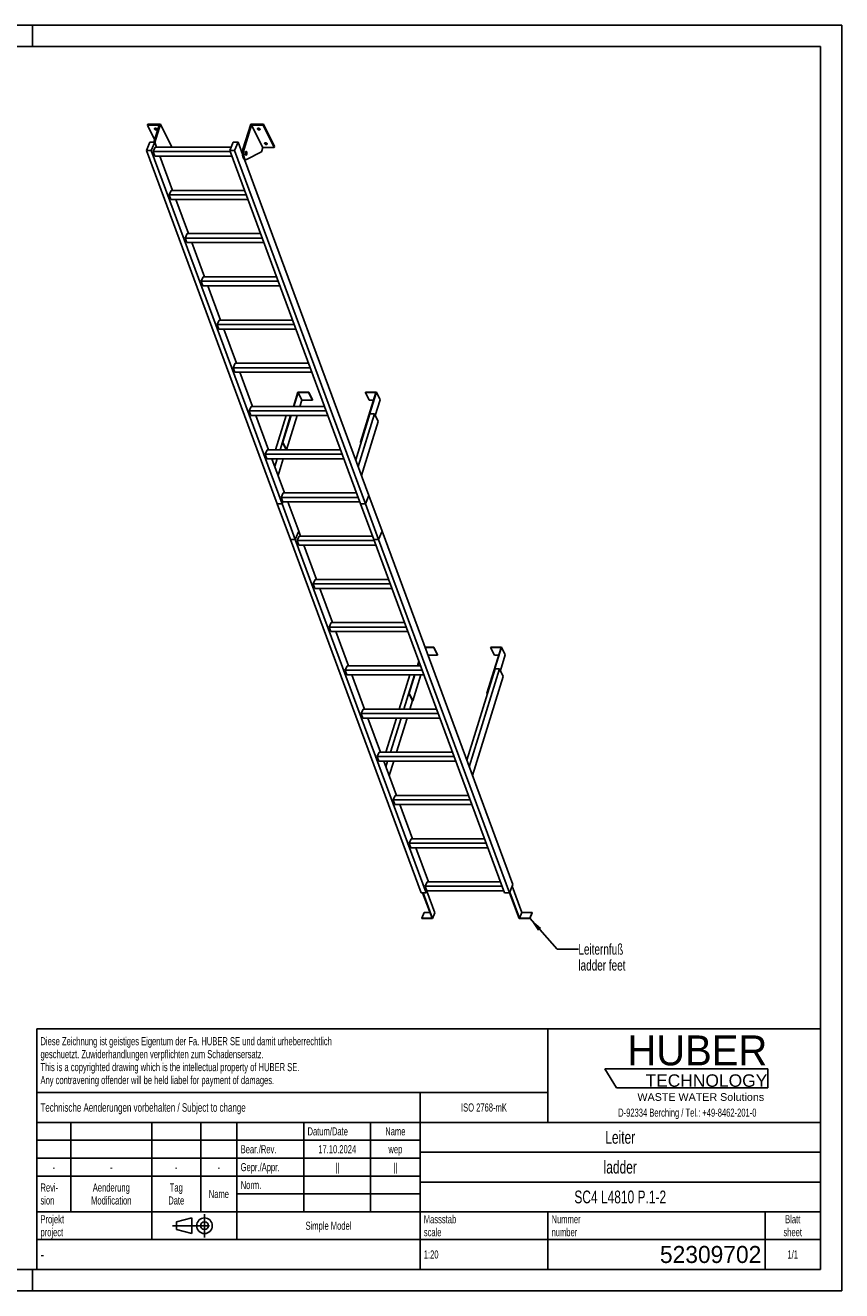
# Model space of a CAD drawing. Header units: millimetres. Extents: x 0 to 8400, y 0 to 5940.
# Tile 2 of 2: x 4566 to 8400, y 0 to 5940. Entities that reach past the tile are written whole.
import ezdxf

# ---------------------------------------------------------------- set-up
doc = ezdxf.new("R2010")
doc.units = ezdxf.units.MM
doc.header["$LTSCALE"] = 462
doc.linetypes.add('CENTER', pattern=[0.6, 0.375, -0.075, 0.075, -0.075])
doc.layers.get('0').update_dxf_attribs({"linetype": 'CONTINUOUS'})
for name, color, linetype in [('005_AXIS', 7, 'CONTINUOUS'), ('053_NOTES', 7, 'CONTINUOUS'), ('HUBER_Logo_BL1', 7, 'CONTINUOUS')]:
    doc.layers.add(name, color=color, linetype=linetype)
doc.styles.get("Standard").update_dxf_attribs({"font": 'txt', "width": 0.7})
doc.styles.add('TEXTSTYLE_2', font='txt')
doc.styles.add('TEXTSTYLE_3', font='arial.ttf')
doc.styles.add('TEXTSTYLE_5', font='txt', dxfattribs={"width": 0.8})
doc.styles.add('TEXTSTYLE_6', font='txt')
doc.dimstyles.get("Standard").update_dxf_attribs({"dimtxt": 50, "dimasz": 70, "dimexe": 2, "dimexo": 1, "dimtad": 1, "dimtxsty": 'Standard', "dimblk": '_FILLED', "dimblk1": '_FILLED', "dimblk2": '_FILLED', "dimcen": 0.09, "dimazin": 2, "dimtol": 1, "dimtp": 0.01, "dimtm": 0.01, "dimtfac": 1, "dimtofl": 0, "dimtmove": 0, "dimatfit": 3, "dimldrblk": '_FILLED', "dimfxl": 1, "dimtolj": 1, "dimarcsym": 0})

# ---------------------------------------------------------------- blocks, each defined once
blk = doc.blocks.new('HUBER_LOGO_BL1', base_point=(7675, 1007.5))
at = {"layer": 'HUBER_Logo_BL1', "color": 5, "linetype": 'Continuous'}
for p, q in [((8052.9, 1042), (7287.9, 1042)), ((7287.9, 1042), (7341.9, 952)), ((8052.9, 1042), (8052.9, 952)), ((7341.9, 952), (8052.9, 952))]:
    blk.add_line(p, q, dxfattribs=at)
at = {"layer": 'HUBER_Logo_BL1', "color": 2, "linetype": 'Continuous', "attachment_point": 3, "line_spacing_factor": 0.78}
for s, insert, char_height, width, style in [('HUBER\\P\\fArial;\\H58.5;TECHNOLOGY ', (8050.7, 1198.2), 140.4, 775.343, 'TEXTSTYLE_2'), ('WASTE WATER Solutions', (8036, 927.2), 36, 594.067, 'TEXTSTYLE_3')]:
    blk.add_mtext(s, dxfattribs=dict(at, insert=insert, char_height=char_height, width=width, style=style))
at = {"layer": 'HUBER_Logo_BL1', "color": 2, "linetype": 'Continuous', "insert": (7675, 854.8), "char_height": 38, "width": 1621.786, "attachment_point": 2, "line_spacing_factor": 0.96}
blk.add_mtext('D-92334 Berching / Tel.: +49-8462-201-0', dxfattribs=at)
blk = doc.blocks.new('PROJEKTIONSMETHODE_1_BL2', base_point=(5360, 305))
at = {"color": 2, "linetype": 'CENTER'}
for p, q in [((5407.7, 360), (5407.7, 250)), ((5257.3, 305), (5462.7, 305))]:
    blk.add_line(p, q, dxfattribs=at)
at = {"color": 2, "linetype": 'Continuous'}
for p, q in [((5275.7, 323.3), (5349, 341.7)), ((5275.7, 286.7), (5275.7, 323.3)), ((5349, 268.3), (5349, 341.7)), ((5275.7, 286.7), (5349, 268.3))]:
    blk.add_line(p, q, dxfattribs=at)
for radius in [36.7, 18.3]:
    blk.add_circle((5407.7, 305), radius, dxfattribs=at)
blk = doc.blocks.new('*T15')
at = {"color": 3, "linetype": 'Continuous'}
for p, q in [((0, 0), (3680, 0)), ((0, 0), (0, -1130)), ((2400, 0), (2400, -440)), ((3680, 0), (3680, -1130)), ((0, -300), (2400, -300)), ((1800, -300), (1800, -1130)), ((0, -440), (3680, -440)), ((160, -440), (160, -860)), ((540, -440), (540, -990)), ((770, -440), (770, -860)), ((940, -440), (940, -990)), ((1254, -440), (1254, -860)), ((1568, -440), (1568, -860)), ((0, -524), (1800, -524)), ((1800, -580), (3680, -580)), ((0, -608), (1800, -608)), ((0, -692), (1800, -692)), ((1800, -720), (3680, -720)), ((940, -776), (1800, -776)), ((0, -860), (3680, -860)), ((2400, -860), (2400, -1130)), ((3420, -860), (3420, -1130)), ((0, -990), (3680, -990)), ((0, -1130), (3680, -1130))]:
    blk.add_line(p, q, dxfattribs=at)
at = {"color": 2, "linetype": 'Continuous', "line_spacing_factor": 0.96}
for s, insert, char_height, width, attachment_point in [('Diese Zeichnung ist geistiges Eigentum der Fa. HUBER SE und damit urheberrechtlich \\Pgeschuetzt. Zuwiderhandlungen verpflichten zum Schadensersatz.\\PThis is a copyrighted drawing which is the intellectual property of HUBER SE.\\PAny contravening offender will be held liabel for payment of damages.', (17.5, -39.8), 38, 4429.714, 1), ('Technische Aenderungen vorbehalten / Subject to change', (17.5, -350), 40, 3049.524, 1), ('ISO 2768-mK', (2100, -351), 38, 665.905, 2), ('Datum/Date', (1271.5, -463), 38, 584.476, 1), ('Name', (1684, -463), 38, 253.333, 2), ('Leiter', (2740, -480), 60, 480, 2), ('Bear./Rev.', (957.5, -547), 38, 544.667, 1), ('17.10.2024', (1411, -547), 38, 546.476, 2), ('wep', (1684, -547), 38, 199.048, 2), ('-', (80, -631), 38, 68.762, 2), ('-', (350, -631), 38, 68.762, 2), ('-', (655, -631), 38, 68.762, 2), ('-', (855, -631), 38, 68.762, 2), ('Gepr./Appr.', (957.5, -631), 38, 598.952, 1), ('||', (1411, -631), 38, 101.333, 2), ('||', (1684, -631), 38, 101.333, 2), ('ladder', (2740, -620), 60, 502.857, 2), ('Revi-\\Psion', (17.5, -726.6), 38, 276.857, 1), ('Aenderung\\PModification', (350, -726.6), 38, 606.19, 2), ('Tag\\PDate', (655, -726.6), 38, 235.238, 2), ('Name', (855, -757), 38, 253.333, 2), ('Norm. ', (957.5, -715), 38, 351.048, 1), ('SC4 L4810 P.1-2', (2740, -760), 60, 1340, 2), ('Projekt\\Pproject', (17.5, -875.6), 38, 367.333, 1), ('Massstab\\Pscale', (1817.5, -875.6), 38, 448.762, 1), ('Nummer\\Pnumber', (2417.5, -875.6), 38, 372.762, 1), ('Blatt\\Psheet', (3550, -875.6), 38, 275.048, 2), ('Simple Model', (1370, -906), 38, 656.857, 2), ('1:20', (1817.5, -1041), 38, 204.476, 1), ('1/1', (3550, -1041), 38, 159.238, 2)]:
    blk.add_mtext(s, dxfattribs=dict(at, insert=insert, char_height=char_height, width=width, attachment_point=attachment_point))
for s, insert, char_height, width, attachment_point, style in [('-', (17.5, -1035), 50, 36.667, 1, 'TEXTSTYLE_5'), ('52309702', (3402.5, -1020), 80, 1173.333, 3, 'TEXTSTYLE_6')]:
    blk.add_mtext(s, dxfattribs=dict(at, insert=insert, char_height=char_height, width=width, attachment_point=attachment_point, style=style))
blk = doc.blocks.new('_FILLED')
at = {"color": 0, "linetype": 'ByBlock'}
blk.add_solid([(0, 0), (-1, 0.143), (-1, -0.143)], dxfattribs=at)

msp = doc.modelspace()

# ---------------------------------------------------------------- linework, layer by layer
at = {"color": 7, "linetype": 'Continuous'}
for p, q in [((0, 5940), (8400, 5940)), ((8400, 0), (8400, 5940)), ((5194.383, 5471.569), (5140.041, 5471.569)), ((5194.383, 5471.569), (5169.7, 5391.694)), ((5174.61, 5389.698), (5201.362, 5476.269)), ((5588.498, 5357.986), (5625.05, 5476.269)), ((5629.124, 5471.569), (5594.025, 5357.986)), ((5680.981, 5365.895), (5629.124, 5471.569)), ((5683.467, 5471.569), (5629.124, 5471.569)), ((5134.76, 5352.41), (5150.844, 5391.694)), ((5749.36, 3693.125), (5134.76, 5352.41)), ((5157.787, 5352.41), (5134.76, 5352.41)), ((5150.844, 5391.694), (5173.87, 5391.694)), ((5173.87, 5391.694), (5157.787, 5352.41)), ((5772.386, 3693.125), (5157.787, 5352.41)), ((5166.964, 5347.222), (5175.429, 5367.898)), ((5175.015, 5325.485), (5166.964, 5347.222)), ((5528.133, 5347.222), (5166.964, 5347.222)), ((5182.684, 5367.898), (5173.87, 5391.694)), ((5532.552, 5367.898), (5175.429, 5367.898)), ((5253.219, 5370.595), (5252.386, 5367.898)), ((5526.211, 5352.41), (5542.295, 5391.694)), ((6140.811, 3693.125), (5526.211, 5352.41)), ((5549.238, 5352.41), (5526.211, 5352.41)), ((5542.295, 5391.694), (5565.321, 5391.694)), ((5565.321, 5391.694), (5549.238, 5352.41)), ((6163.837, 3693.125), (5549.238, 5352.41)), ((5586.058, 5335.709), (5565.321, 5391.694)), ((5680.981, 5365.895), (5674.78, 5345.829)), ((5680.981, 5365.895), (5735.324, 5365.895)), ((5175.015, 5325.485), (5536.184, 5325.485)), ((5257.832, 5165.016), (5198.394, 5325.485)), ((5206.297, 5325.485), (5199.666, 5322.05)), ((6179.921, 3732.409), (5595.662, 5309.78)), ((5597.649, 5309.338), (5603.176, 5309.338)), ((5674.78, 5345.829), (5605.486, 5309.93)), ((5242.111, 5144.34), (5250.576, 5165.016)), ((5250.163, 5122.603), (5242.111, 5144.34)), ((5603.28, 5144.34), (5242.111, 5144.34)), ((5250.163, 5122.603), (5611.332, 5122.603)), ((5595.622, 5165.016), (5250.576, 5165.016)), ((5332.979, 4962.134), (5273.542, 5122.603)), ((5317.259, 4941.458), (5325.724, 4962.134)), ((5325.31, 4919.721), (5317.259, 4941.458)), ((5678.428, 4941.458), (5317.259, 4941.458)), ((5670.769, 4962.134), (5325.724, 4962.134)), ((5325.31, 4919.721), (5686.479, 4919.721)), ((5408.127, 4759.252), (5348.689, 4919.721)), ((5400.871, 4759.252), (5392.406, 4738.576)), ((5745.917, 4759.252), (5400.871, 4759.252)), ((5400.458, 4716.839), (5392.406, 4738.576)), ((5753.575, 4738.576), (5392.406, 4738.576)), ((5400.458, 4716.839), (5761.627, 4716.839)), ((5483.274, 4556.37), (5423.837, 4716.839)), ((5476.019, 4556.37), (5467.554, 4535.694)), ((5475.605, 4513.957), (5467.554, 4535.694)), ((5828.723, 4535.694), (5467.554, 4535.694)), ((5821.065, 4556.37), (5476.019, 4556.37)), ((5475.605, 4513.957), (5836.774, 4513.957)), ((5558.422, 4353.488), (5498.984, 4513.957)), ((5551.166, 4353.488), (5542.701, 4332.812)), ((5896.212, 4353.488), (5551.166, 4353.488)), ((5550.753, 4311.075), (5542.701, 4332.812)), ((5903.87, 4332.812), (5542.701, 4332.812)), ((5550.753, 4311.075), (5911.922, 4311.075)), ((5633.569, 4150.606), (5574.132, 4311.075)), ((5846.612, 4217.695), (5825.88, 4150.606)), ((5897.271, 4217.695), (5846.612, 4217.695)), ((5896.787, 4216.128), (5897.271, 4217.695)), ((5914.658, 4182.263), (5897.271, 4217.695)), ((6215.037, 4217.695), (6142.417, 3982.697)), ((6163.894, 4216.128), (6164.378, 4217.695)), ((6164.378, 4217.695), (6215.037, 4217.695)), ((6215.037, 4217.695), (6232.424, 4182.263)), ((5827.722, 4150.606), (5847.97, 4216.128)), ((5865.358, 4180.696), (5847.97, 4216.128)), ((5847.97, 4216.128), (5896.787, 4216.128)), ((5865.358, 4180.696), (5856.059, 4150.606)), ((5914.174, 4180.696), (5865.358, 4180.696)), ((5914.174, 4180.696), (5896.787, 4216.128)), ((5914.658, 4182.263), (5914.174, 4180.696)), ((6140.575, 3982.697), (6212.71, 4216.128)), ((6163.894, 4216.128), (6181.282, 4180.696)), ((6212.71, 4216.128), (6163.894, 4216.128)), ((6201.761, 4180.696), (6181.282, 4180.696)), ((6232.424, 4182.263), (6209.497, 4108.071)), ((5626.314, 4150.606), (5617.849, 4129.93)), ((5625.901, 4108.193), (5617.849, 4129.93)), ((5979.018, 4129.93), (5617.849, 4129.93)), ((5625.901, 4108.193), (5987.07, 4108.193)), ((5971.36, 4150.606), (5626.314, 4150.606)), ((5708.717, 3947.724), (5649.279, 4108.193)), ((5812.774, 4108.193), (5773.992, 3982.697)), ((5775.835, 3982.697), (5814.616, 4108.193)), ((5842.952, 4108.193), (5793.364, 3947.724)), ((6184.489, 4115.862), (6117.811, 3900.092)), ((6205.674, 4115.862), (6129.36, 3868.912)), ((6205.674, 4115.862), (6184.489, 4115.862)), ((6223.061, 4080.43), (6205.674, 4115.862)), ((6144.808, 3827.205), (6223.061, 4080.43)), ((5791.154, 3947.724), (5773.992, 3982.697)), ((5773.992, 3982.697), (5775.835, 3982.697)), ((5792.997, 3947.724), (5775.835, 3982.697)), ((6140.575, 3982.697), (6142.27, 3979.242)), ((6142.417, 3982.697), (6140.575, 3982.697)), ((6142.417, 3982.697), (6142.982, 3981.545)), ((5701.462, 3947.724), (5692.997, 3927.048)), ((5701.048, 3905.311), (5692.997, 3927.048)), ((6054.166, 3927.048), (5692.997, 3927.048)), ((6046.507, 3947.724), (5701.462, 3947.724)), ((5701.048, 3905.311), (6062.217, 3905.311)), ((5783.865, 3744.842), (5724.427, 3905.311)), ((5776.609, 3744.842), (5768.144, 3724.166)), ((6121.655, 3744.842), (5776.609, 3744.842)), ((5749.36, 3693.125), (5772.386, 3693.125)), ((5749.387, 3693.053), (5749.408, 3693.105)), ((5811.061, 3526.544), (5749.387, 3693.053)), ((5749.387, 3693.053), (5772.413, 3693.053)), ((5749.408, 3693.105), (5749.416, 3693.125)), ((6129.313, 3724.166), (5768.144, 3724.166)), ((5776.196, 3702.429), (5768.144, 3724.166)), ((5772.386, 3693.125), (5776.196, 3702.429)), ((5772.413, 3693.053), (5772.435, 3693.105)), ((5834.088, 3526.544), (5772.413, 3693.053)), ((5772.435, 3693.105), (5776.244, 3702.409)), ((5776.196, 3702.429), (6137.365, 3702.429)), ((5776.244, 3702.409), (5776.252, 3702.429)), ((5850.171, 3565.828), (5799.574, 3702.429)), ((6140.811, 3693.125), (6163.837, 3693.125)), ((6140.859, 3693.105), (6140.838, 3693.053)), ((6202.512, 3526.544), (6140.838, 3693.053)), ((6140.838, 3693.053), (6163.864, 3693.053)), ((6140.867, 3693.125), (6140.859, 3693.105)), ((6163.837, 3693.125), (6179.899, 3732.356)), ((6163.864, 3693.053), (6163.886, 3693.105)), ((6225.539, 3526.544), (6163.864, 3693.053)), ((6163.886, 3693.105), (6179.948, 3732.336)), ((6179.948, 3732.336), (6179.891, 3732.336)), ((6179.899, 3732.356), (6179.921, 3732.409)), ((6241.622, 3565.828), (6179.948, 3732.336)), ((5834.088, 3526.544), (5850.15, 3565.776)), ((5834.136, 3526.525), (5850.198, 3565.756)), ((5850.198, 3565.756), (5850.142, 3565.756)), ((5850.15, 3565.776), (5850.171, 3565.828)), ((5859.012, 3541.96), (5850.198, 3565.756)), ((6225.539, 3526.544), (6241.601, 3565.776)), ((6225.587, 3526.525), (6241.649, 3565.756)), ((6241.649, 3565.756), (6241.593, 3565.756)), ((6241.601, 3565.776), (6241.622, 3565.828)), ((6856.249, 1906.471), (6241.649, 3565.756)), ((5811.061, 3526.544), (5834.088, 3526.544)), ((5811.088, 3526.472), (5811.11, 3526.525)), ((6425.688, 1867.187), (5811.088, 3526.472)), ((5811.088, 3526.472), (5834.115, 3526.472)), ((5811.11, 3526.525), (5811.118, 3526.544)), ((5834.115, 3526.472), (5834.136, 3526.525)), ((6448.714, 1867.187), (5834.115, 3526.472)), ((5851.757, 3541.96), (5843.292, 3521.284)), ((5851.343, 3499.547), (5843.292, 3521.284)), ((6204.461, 3521.284), (5843.292, 3521.284)), ((6196.802, 3541.96), (5851.757, 3541.96)), ((6202.512, 3526.544), (6225.539, 3526.544)), ((6202.561, 3526.525), (6202.539, 3526.472)), ((6817.139, 1867.187), (6202.539, 3526.472)), ((6202.539, 3526.472), (6225.566, 3526.472)), ((6202.569, 3526.544), (6202.561, 3526.525)), ((6225.566, 3526.472), (6225.587, 3526.525)), ((6840.165, 1867.187), (6225.566, 3526.472)), ((5851.343, 3499.547), (6212.512, 3499.547)), ((5934.16, 3339.078), (5874.722, 3499.547)), ((5926.904, 3339.078), (5918.439, 3318.402)), ((6271.95, 3339.078), (5926.904, 3339.078)), ((5926.491, 3296.665), (5918.439, 3318.402)), ((6279.608, 3318.402), (5918.439, 3318.402)), ((5926.491, 3296.665), (6287.66, 3296.665)), ((6009.307, 3136.196), (5949.869, 3296.665)), ((6002.052, 3136.196), (5993.587, 3115.52)), ((6354.756, 3115.52), (5993.587, 3115.52)), ((6001.638, 3093.783), (5993.587, 3115.52)), ((6001.638, 3093.783), (6362.807, 3093.783)), ((6347.097, 3136.196), (6002.052, 3136.196)), ((6084.455, 2933.314), (6025.017, 3093.783)), ((6484.789, 3020.459), (6443.627, 3020.459)), ((6444.208, 3018.892), (6484.305, 3018.892)), ((6457.332, 2983.46), (6501.692, 2983.46)), ((6484.305, 3018.892), (6484.789, 3020.459)), ((6484.305, 3018.892), (6501.692, 2983.46)), ((6484.789, 3020.459), (6502.176, 2985.027)), ((6501.692, 2983.46), (6502.176, 2985.027)), ((6800.229, 3018.892), (6733.902, 2804.26)), ((6735.745, 2804.26), (6802.555, 3020.459)), ((6751.896, 3020.459), (6751.412, 3018.892)), ((6751.412, 3018.892), (6768.8, 2983.46)), ((6751.412, 3018.892), (6800.229, 3018.892)), ((6802.555, 3020.459), (6751.896, 3020.459)), ((6768.8, 2983.46), (6789.279, 2983.46)), ((6797.015, 2910.835), (6819.942, 2985.027)), ((6802.555, 3020.459), (6819.942, 2985.027)), ((6077.199, 2933.314), (6068.734, 2912.638)), ((6076.786, 2890.901), (6068.734, 2912.638)), ((6429.903, 2912.638), (6068.734, 2912.638)), ((6422.245, 2933.314), (6077.199, 2933.314)), ((6414.043, 2955.457), (6407.201, 2933.314)), ((6409.043, 2933.314), (6415.048, 2952.746)), ((6772.007, 2918.626), (6639.805, 2490.821)), ((6793.192, 2918.626), (6651.354, 2459.641)), ((6793.192, 2918.626), (6772.007, 2918.626)), ((6810.579, 2883.194), (6793.192, 2918.626)), ((6076.786, 2890.901), (6437.955, 2890.901)), ((6159.602, 2730.432), (6100.165, 2890.901)), ((6394.094, 2890.901), (6367.32, 2804.26)), ((6369.162, 2804.26), (6395.936, 2890.901)), ((6386.55, 2768.829), (6424.273, 2890.901)), ((6666.803, 2417.934), (6810.579, 2883.194)), ((6367.32, 2804.26), (6384.707, 2768.829)), ((6367.32, 2804.26), (6369.162, 2804.26)), ((6369.162, 2804.26), (6386.55, 2768.829)), ((6733.902, 2804.26), (6735.598, 2800.805)), ((6733.902, 2804.26), (6735.745, 2804.26)), ((6735.745, 2804.26), (6736.31, 2803.109)), ((6384.707, 2768.829), (6386.55, 2768.829)), ((6152.347, 2730.432), (6143.882, 2709.756)), ((6505.051, 2709.756), (6143.882, 2709.756)), ((6151.933, 2688.019), (6143.882, 2709.756)), ((6151.933, 2688.019), (6513.102, 2688.019)), ((6497.393, 2730.432), (6152.347, 2730.432)), ((6234.75, 2527.55), (6175.312, 2688.019)), ((6227.494, 2527.55), (6219.029, 2506.874)), ((6227.081, 2485.137), (6219.029, 2506.874)), ((6580.198, 2506.874), (6219.029, 2506.874)), ((6572.54, 2527.55), (6227.494, 2527.55)), ((6227.081, 2485.137), (6588.25, 2485.137)), ((6309.897, 2324.668), (6250.46, 2485.137)), ((6302.642, 2324.668), (6294.177, 2303.993)), ((6647.688, 2324.668), (6302.642, 2324.668)), ((6302.228, 2282.255), (6294.177, 2303.993)), ((6655.346, 2303.993), (6294.177, 2303.993)), ((6302.228, 2282.255), (6663.397, 2282.255)), ((6385.045, 2121.786), (6325.607, 2282.255)), ((6377.789, 2121.786), (6369.325, 2101.111)), ((6377.376, 2079.373), (6369.325, 2101.111)), ((6730.493, 2101.111), (6369.325, 2101.111)), ((6377.376, 2079.373), (6738.545, 2079.373)), ((6722.835, 2121.786), (6377.789, 2121.786)), ((6460.192, 1918.904), (6400.755, 2079.373)), ((6452.937, 1918.904), (6444.472, 1898.229)), ((6797.983, 1918.904), (6452.937, 1918.904)), ((6856.249, 1906.471), (6840.165, 1867.187)), ((6448.714, 1867.187), (6425.688, 1867.187)), ((6432.098, 1867.187), (6476.09, 1748.418)), ((6478.469, 1746.969), (6433.94, 1867.187)), ((6805.641, 1898.229), (6444.472, 1898.229)), ((6452.524, 1876.491), (6444.472, 1898.229)), ((6452.524, 1876.491), (6448.714, 1867.187)), ((6489.756, 1774.536), (6452.244, 1875.809)), ((6452.524, 1876.491), (6813.693, 1876.491)), ((6840.165, 1867.187), (6817.139, 1867.187)), ((6840.629, 1868.321), (6885.578, 1746.969)), ((6886.884, 1748.418), (6841.597, 1870.683)), ((6898.17, 1775.985), (6852.883, 1898.251)), ((6439.482, 1775.985), (6428.195, 1748.418)), ((6428.195, 1748.418), (6428.732, 1746.969)), ((6476.09, 1748.418), (6428.195, 1748.418)), ((6428.732, 1746.969), (6478.469, 1746.969)), ((6465.879, 1775.985), (6439.482, 1775.985)), ((6489.756, 1774.536), (6478.469, 1746.969)), ((6885.578, 1746.969), (6935.316, 1746.969)), ((6898.17, 1775.985), (6886.884, 1748.418)), ((6934.779, 1748.418), (6886.884, 1748.418)), ((6946.065, 1775.985), (6898.17, 1775.985)), ((6946.065, 1775.985), (6934.779, 1748.418)), ((6935.316, 1746.969), (6934.779, 1748.418)), ((6946.602, 1774.536), (6935.316, 1746.969)), ((6946.602, 1774.536), (6946.065, 1775.985)), ((0, 0), (8400, 0))]:
    msp.add_line(p, q, dxfattribs=at)
at = {"color": 3, "linetype": 'Continuous'}
for p, q in [((8400, 5940), (0, 5940)), ((4600, 5940), (4600, 5840)), ((8400, 5940), (8400, 0)), ((4600, 0), (4600, 100)), ((8400, 0), (0, 0))]:
    msp.add_line(p, q, dxfattribs=at)
at = {"color": 5, "linetype": 'Continuous'}
for p, q in [((8300, 5840), (100, 5840)), ((8300, 100), (8300, 5840)), ((100, 100), (8300, 100))]:
    msp.add_line(p, q, dxfattribs=at)
at = {"color": 9, "linetype": 'Continuous'}
msp.add_line((5588.498, 5357.986), (5594.025, 5357.986), dxfattribs=at)
at = {"color": 7, "linetype": 'Continuous'}
for points, knots in [([(5588.498, 5357.986), (5587.769, 5355.626), (5586.654, 5350.536), (5585.887, 5342.577), (5585.979, 5334.37), (5586.922, 5326.541), (5588.41, 5320.569), (5590.022, 5316.485), (5591.326, 5313.998), (5592.754, 5311.991), (5594.292, 5310.5), (5595.929, 5309.56), (5597.097, 5309.338), (5597.649, 5309.338)], [0, 0, 0, 0, 0.13939916, 0.29280569, 0.45031518, 0.60153991, 0.73684016, 0.79611184, 0.84888332, 0.89492094, 0.93453063, 0.96882596, 1, 1, 1, 1]), ([(5594.025, 5357.986), (5593.295, 5355.626), (5592.18, 5350.536), (5591.413, 5342.577), (5591.505, 5334.37), (5592.449, 5326.541), (5593.936, 5320.569), (5595.549, 5316.485), (5596.852, 5313.998), (5598.281, 5311.991), (5599.818, 5310.5), (5601.455, 5309.56), (5602.623, 5309.338), (5603.176, 5309.338)], [0, 0, 0, 0, 0.13939916, 0.29280569, 0.45031518, 0.60153991, 0.73684016, 0.79611184, 0.84888332, 0.89492094, 0.93453063, 0.96882596, 1, 1, 1, 1]), ([(5603.176, 5309.338), (5603.37, 5309.338), (5604.169, 5309.389), (5604.949, 5309.652), (5605.486, 5309.93)], [0, 0, 0, 0, 0.24280271, 1, 1, 1, 1])]:
    msp.add_open_spline(points, degree=3, knots=knots, dxfattribs=at)
at = {"layer": '005_AXIS', "color": 7, "linetype": 'Continuous'}
for p, q in [((5141.493, 5476.269), (5140.041, 5471.569)), ((5140.041, 5471.569), (5173.385, 5403.619)), ((5201.362, 5476.269), (5141.493, 5476.269)), ((5253.219, 5370.595), (5201.362, 5476.269)), ((5684.919, 5476.269), (5625.05, 5476.269)), ((5684.919, 5476.269), (5683.467, 5471.569)), ((5735.324, 5365.895), (5683.467, 5471.569)), ((5736.776, 5370.595), (5684.919, 5476.269)), ((5586.343, 5346.838), (5581.936, 5346.838)), ((5603.176, 5346.838), (5601.072, 5346.838)), ((5736.776, 5370.595), (5735.324, 5365.895)), ((5603.176, 5331.838), (5601.073, 5331.838)), ((5790.668, 4108.193), (5741.08, 3947.724)), ((5811.853, 4108.193), (5762.264, 3947.724)), ((5790.601, 3947.724), (5790.815, 3948.417)), ((5727.973, 3905.311), (5726.36, 3900.092)), ((5749.157, 3905.311), (5737.909, 3868.912)), ((5753.357, 3827.205), (5777.494, 3905.311)), ((6371.989, 2890.901), (6322.4, 2730.432)), ((6393.173, 2890.901), (6343.584, 2730.432)), ((6371.921, 2730.432), (6384.142, 2769.98)), ((6309.293, 2688.019), (6259.705, 2527.55)), ((6330.478, 2688.019), (6280.889, 2527.55)), ((6309.226, 2527.55), (6358.814, 2688.019)), ((6267.782, 2485.137), (6259.904, 2459.641)), ((6275.352, 2417.934), (6296.119, 2485.137))]:
    msp.add_line(p, q, dxfattribs=at)
for points, knots in [([(5173.14, 5452.92), (5172.988, 5453.23), (5172.775, 5453.866), (5172.824, 5454.542), (5172.916, 5454.839)], [0, 0, 0, 0, 0.5259898, 1, 1, 1, 1]), ([(5172.916, 5454.839), (5173.04, 5455.24), (5173.597, 5456.033), (5174.974, 5456.732), (5176.73, 5457.024), (5178.719, 5456.897), (5180.748, 5456.37), (5182.614, 5455.493), (5184.13, 5454.358), (5184.874, 5453.408), (5185.113, 5452.92)], [0, 0, 0, 0, 0.08792798, 0.19150842, 0.31584215, 0.45699794, 0.60613596, 0.75253438, 0.88609216, 1, 1, 1, 1]), ([(5185.337, 5451.001), (5185.213, 5450.6), (5184.656, 5449.808), (5183.279, 5449.109), (5181.523, 5448.817), (5179.534, 5448.944), (5177.505, 5449.471), (5175.639, 5450.347), (5174.123, 5451.482), (5173.379, 5452.432), (5173.14, 5452.92)], [0, 0, 0, 0, 0.08792798, 0.19150842, 0.31584215, 0.45699794, 0.60613596, 0.75253438, 0.88609216, 1, 1, 1, 1]), ([(5184.508, 5453.829), (5183.742, 5453.612), (5182.017, 5453.485), (5179.448, 5453.966), (5177.056, 5455.019), (5175.704, 5456.097), (5175.194, 5456.709)], [0, 0, 0, 0, 0.23501097, 0.50003303, 0.76503684, 1, 1, 1, 1]), ([(5185.113, 5452.92), (5185.265, 5452.611), (5185.478, 5451.975), (5185.429, 5451.298), (5185.337, 5451.001)], [0, 0, 0, 0, 0.5259898, 1, 1, 1, 1]), ([(5656.697, 5452.92), (5656.545, 5453.23), (5656.332, 5453.866), (5656.381, 5454.542), (5656.473, 5454.839)], [0, 0, 0, 0, 0.5259898, 1, 1, 1, 1]), ([(5656.473, 5454.839), (5656.597, 5455.24), (5657.154, 5456.033), (5658.531, 5456.732), (5660.287, 5457.024), (5662.276, 5456.897), (5664.305, 5456.37), (5666.171, 5455.493), (5667.687, 5454.358), (5668.431, 5453.408), (5668.67, 5452.92)], [0, 0, 0, 0, 0.08792798, 0.19150842, 0.31584215, 0.45699794, 0.60613596, 0.75253438, 0.88609216, 1, 1, 1, 1]), ([(5668.894, 5451.001), (5668.77, 5450.6), (5668.213, 5449.808), (5666.836, 5449.109), (5665.08, 5448.817), (5663.091, 5448.944), (5661.062, 5449.471), (5659.196, 5450.347), (5657.68, 5451.482), (5656.936, 5452.432), (5656.697, 5452.92)], [0, 0, 0, 0, 0.08792798, 0.19150842, 0.31584215, 0.45699794, 0.60613596, 0.75253438, 0.88609216, 1, 1, 1, 1]), ([(5668.065, 5453.829), (5667.299, 5453.612), (5665.574, 5453.485), (5663.005, 5453.966), (5660.613, 5455.019), (5659.261, 5456.097), (5658.751, 5456.709)], [0, 0, 0, 0, 0.23501097, 0.50003303, 0.76503684, 1, 1, 1, 1]), ([(5668.67, 5452.92), (5668.822, 5452.611), (5669.035, 5451.975), (5668.986, 5451.298), (5668.894, 5451.001)], [0, 0, 0, 0, 0.5259898, 1, 1, 1, 1]), ([(5603.176, 5348.588), (5602.987, 5348.588), (5602.586, 5348.503), (5602.032, 5348.149), (5601.519, 5347.593), (5600.849, 5346.529), (5600.195, 5344.771), (5599.707, 5342.31), (5599.52, 5339.577), (5599.653, 5336.823), (5600.091, 5334.299), (5600.61, 5332.757), (5600.937, 5332.092)], [0, 0, 0, 0, 0.03139335, 0.06653603, 0.10789217, 0.15653915, 0.27536244, 0.41788485, 0.57383793, 0.73088447, 0.87653105, 1, 1, 1, 1]), ([(5603.176, 5346.838), (5603.023, 5346.838), (5602.697, 5346.769), (5602.249, 5346.482), (5601.833, 5346.031), (5601.289, 5345.169), (5600.759, 5343.743), (5600.363, 5341.748), (5600.212, 5339.532), (5600.319, 5337.299), (5600.675, 5335.252), (5601.096, 5334.002), (5601.36, 5333.463)], [0, 0, 0, 0, 0.03139335, 0.066536, 0.10789211, 0.15653911, 0.27536242, 0.41788483, 0.57383791, 0.73088448, 0.87653101, 1, 1, 1, 1]), ([(5605.415, 5346.584), (5605.269, 5346.881), (5604.966, 5347.414), (5604.419, 5348.066), (5603.822, 5348.485), (5603.381, 5348.588), (5603.176, 5348.588)], [0, 0, 0, 0, 0.31594771, 0.58208422, 0.80455749, 1, 1, 1, 1]), ([(5604.991, 5345.213), (5604.873, 5345.454), (5604.627, 5345.886), (5604.184, 5346.414), (5603.7, 5346.755), (5603.342, 5346.838), (5603.176, 5346.838)], [0, 0, 0, 0, 0.31594818, 0.58208432, 0.80455751, 1, 1, 1, 1]), ([(5603.176, 5330.088), (5603.364, 5330.088), (5603.766, 5330.173), (5604.319, 5330.527), (5604.832, 5331.083), (5605.503, 5332.146), (5606.157, 5333.905), (5606.645, 5336.366), (5606.831, 5339.098), (5606.699, 5341.853), (5606.26, 5344.377), (5605.741, 5345.919), (5605.415, 5346.584)], [0, 0, 0, 0, 0.03139335, 0.06653603, 0.10789217, 0.15653915, 0.27536244, 0.41788485, 0.57383793, 0.73088447, 0.87653105, 1, 1, 1, 1]), ([(5690.251, 5384.543), (5690.099, 5384.853), (5689.886, 5385.489), (5689.936, 5386.165), (5690.028, 5386.462)], [0, 0, 0, 0, 0.5259898, 1, 1, 1, 1]), ([(5690.028, 5386.462), (5690.152, 5386.863), (5690.708, 5387.656), (5692.085, 5388.355), (5693.841, 5388.647), (5695.831, 5388.52), (5697.86, 5387.993), (5699.726, 5387.116), (5701.241, 5385.981), (5701.985, 5385.031), (5702.225, 5384.543)], [0, 0, 0, 0, 0.08792798, 0.19150842, 0.31584215, 0.45699794, 0.60613596, 0.75253438, 0.88609216, 1, 1, 1, 1]), ([(5702.448, 5382.624), (5702.324, 5382.223), (5701.768, 5381.431), (5700.391, 5380.731), (5698.635, 5380.44), (5696.645, 5380.566), (5694.616, 5381.094), (5692.75, 5381.97), (5691.235, 5383.105), (5690.491, 5384.055), (5690.251, 5384.543)], [0, 0, 0, 0, 0.08792798, 0.19150842, 0.31584215, 0.45699794, 0.60613596, 0.75253438, 0.88609216, 1, 1, 1, 1]), ([(5701.62, 5385.452), (5700.854, 5385.235), (5699.129, 5385.108), (5696.56, 5385.589), (5694.167, 5386.642), (5692.815, 5387.72), (5692.305, 5388.331)], [0, 0, 0, 0, 0.23501097, 0.50003303, 0.76503684, 1, 1, 1, 1]), ([(5702.225, 5384.543), (5702.377, 5384.233), (5702.59, 5383.598), (5702.54, 5382.921), (5702.448, 5382.624)], [0, 0, 0, 0, 0.5259898, 1, 1, 1, 1]), ([(5600.937, 5332.092), (5601.083, 5331.795), (5601.386, 5331.261), (5601.933, 5330.61), (5602.529, 5330.191), (5602.971, 5330.088), (5603.176, 5330.088)], [0, 0, 0, 0, 0.31594771, 0.58208422, 0.80455749, 1, 1, 1, 1]), ([(5601.36, 5333.463), (5601.479, 5333.222), (5601.725, 5332.789), (5602.168, 5332.261), (5602.651, 5331.921), (5603.01, 5331.838), (5603.176, 5331.838)], [0, 0, 0, 0, 0.31594818, 0.58208432, 0.80455751, 1, 1, 1, 1]), ([(5603.176, 5331.838), (5603.328, 5331.838), (5603.654, 5331.907), (5604.103, 5332.194), (5604.519, 5332.645), (5605.063, 5333.507), (5605.593, 5334.933), (5605.988, 5336.928), (5606.14, 5339.144), (5606.032, 5341.377), (5605.677, 5343.424), (5605.256, 5344.674), (5604.991, 5345.213)], [0, 0, 0, 0, 0.03139335, 0.066536, 0.10789211, 0.15653911, 0.27536242, 0.41788483, 0.57383791, 0.73088448, 0.87653101, 1, 1, 1, 1])]:
    msp.add_open_spline(points, degree=3, knots=knots, dxfattribs=at)

# ---------------------------------------------------------------- block references
msp.add_blockref('*T15', (4620, 1230))
at = {"color": 2, "linetype": 'Continuous'}
msp.add_blockref('PROJEKTIONSMETHODE_1_BL2', (5360, 305), dxfattribs=at)
at = {"layer": 'HUBER_Logo_BL1'}
msp.add_blockref('HUBER_LOGO_BL1', (7674.994, 1007.484), dxfattribs=at)

# ---------------------------------------------------------------- texts
at = {"layer": '053_NOTES', "color": 2, "linetype": 'Continuous', "insert": (7163.528, 1627.91), "char_height": 50, "width": 566.07143, "attachment_point": 1, "line_spacing_factor": 0.9}
msp.add_mtext('Leiternfuß\\Pladder feet', dxfattribs=at)

# ---------------------------------------------------------------- leaders
at = {"layer": '053_NOTES', "color": 2, "linetype": 'Continuous', "annotation_type": 0, "has_hookline": 1, "hookline_direction": 1, "text_width": 356.502}
msp.add_leader([(6934.779, 1748.418), (7063.528, 1602.91), (7163.528, 1602.91)], dimstyle='Standard', override={"dimtad": 0}, dxfattribs=at)

doc.saveas('drawing.dxf')
